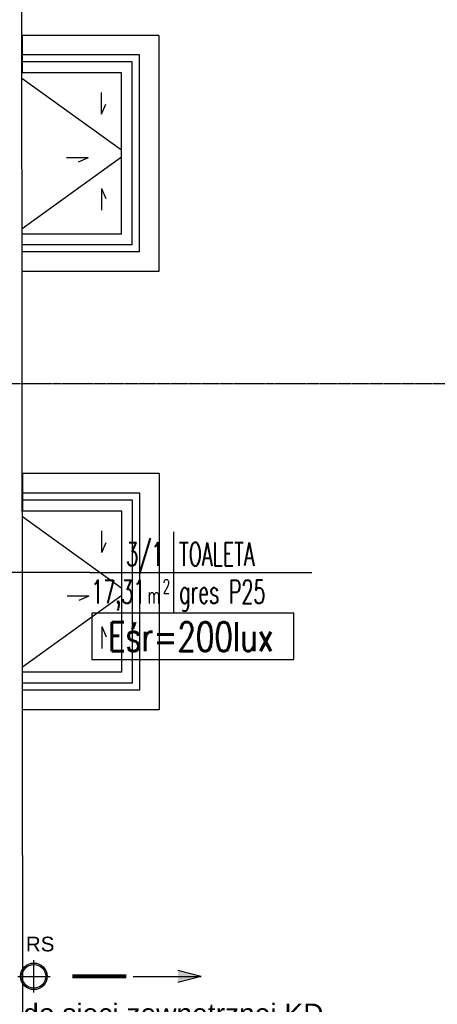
# Model space of a CAD drawing. Header units: inches. Extents: x -281236 to -70395, y 38777 to 102341.
# Tile 80 of 244: x -141582 to -141291, y 48555 to 49239. Entities that reach past the tile are written whole.
import ezdxf
from ezdxf.enums import TextEntityAlignment as Align

# ---------------------------------------------------------------- set-up
doc = ezdxf.new("R2010")
doc.units = ezdxf.units.IN
doc.header["$MEASUREMENT"] = 0
doc.linetypes.add('CENTER', pattern=[2, 1.25, -0.25, 0.25, -0.25])
doc.layers.get('0').update_dxf_attribs({"color": 101})
for name, color, linetype in [('Cieniutko', 8, 'Continuous'), ('cokół_widok', 255, 'Continuous'), ('E-90', 6, 'Continuous'), ('E-OPIS-POM', 6, 'Continuous'), ('E35', 6, 'Continuous'), ('Ele-balustrada', 64, 'Continuous'), ('Ins-wod', 152, 'Continuous'), ('Ins-wod-opis', 155, 'Continuous'), ('Mkd-odpływy', 7, 'Continuous'), ('Os-osie glowne', 8, 'CENTER'), ('studzienki_widok', 52, 'Continuous')]:
    doc.layers.add(name, color=color, linetype=linetype)
doc.styles.add('KA wymiar', font='romans.shx', dxfattribs={"width": 0.6})
doc.styles.add('ROMANS', font='romans', dxfattribs={"width": 0.85})
doc.styles.add('TYTUL2', font='ARIAL.TTF')

# ---------------------------------------------------------------- blocks, each defined once
blk = doc.blocks.new('pow')
for p, q in [((0, 0.523), (0, -0.523)), ((-1.075, 0), (1.78, 0))]:
    blk.add_line(p, q)
at = {"style": 'KA wymiar', "width": 0.6}
for s, height, p in [('2', 0.18, (-0.139, -0.27)), ('m', 0.21, (-0.333, -0.401))]:
    blk.add_text(s, height=height, dxfattribs=at).set_placement(p)
for tag, p in [('01', (-0.131, 0.084)), ('000.00', (-0.364, -0.401))]:
    blk.add_attdef(tag, text='', height=0.3, dxfattribs=at).set_placement(p, align=Align.RIGHT)
for tag, p in [('POMIESZCZENIE', (0.071, 0.084)), ('POSADZKA', (0.071, -0.401))]:
    blk.add_attdef(tag, p, '', height=0.3, dxfattribs=at)
blk = doc.blocks.new('rura_spustowa')
at = {"layer": 'Ins-wod', "linetype": 'Continuous'}
for p, q in [((0, -11.25), (0, 11.25)), ((-11.25, 0), (11.25, 0))]:
    blk.add_line(p, q, dxfattribs=at)
at = {"layer": 'Ins-wod', "linetype": 'Continuous', "ltscale": 25}
for radius in [9.25, 8.25]:
    blk.add_circle((0, 0), radius, dxfattribs=at)
blk = doc.blocks.new('st_mała')
at = {"layer": 'Ele-balustrada'}
for p, q in [((81.5, -13.5), (0, -13.5)), ((81.5, -150.5), (81.5, -13.5)), ((76.5, -18.5), (0, -18.5)), ((76.5, -145.5), (76.5, -18.5)), ((76.5, -145.5), (0, -145.5)), ((81.5, -150.5), (0, -150.5))]:
    blk.add_line(p, q, dxfattribs=at)
at = {"layer": 'studzienki_widok'}
for p, q in [((95, 0), (0, 0)), ((0, 0), (0, -26)), ((95, 0), (95, -164)), ((69, -26), (0, -26)), ((69, -138), (69, -26)), ((69, -138), (0, -138)), ((0, -164), (0, -138)), ((95, -164), (0, -164)), ((95, -164), (69, -164))]:
    blk.add_line(p, q, dxfattribs=at)
blk = doc.blocks.new('_vxkdjhgkljhkgjhk')
for q in [(14, 6), (30.2, 0)]:
    blk.add_line((0, 0), q)

msp = doc.modelspace()

# ---------------------------------------------------------------- hatches: boundary and pattern name
at = {"layer": 'Ins-wod'}
msp.add_hatch(color=256, dxfattribs=at).paths.add_polyline_path([(-141471.71, 48579.05), (-141471.71, 48570.71), (-141455.67, 48574.88)])

# ---------------------------------------------------------------- linework, layer by layer
at = {"layer": 'Cieniutko', "linetype": 'Continuous'}
for p, q in [((-141580.11, 49198.86), (-141510.99, 49149.03)), ((-141580, 49094.27), (-141510.99, 49144.03)), ((-141579.81, 48894.41), (-141510.7, 48844.58)), ((-141579.71, 48789.82), (-141510.7, 48839.58))]:
    msp.add_line(p, q, dxfattribs=at)
at = {"layer": 'cokół_widok'}
msp.add_line((-141579.41, 48482.14), (-141581.12, 50243.82), dxfattribs=at)
at = {"layer": 'E35'}
msp.add_line((-141532.85, 48855.5), (-141674.33, 48855.5), dxfattribs=at)
at = {"layer": 'E35', "linetype": 'Continuous', "ltscale": 0.3}
msp.add_lwpolyline([(-141531.42, 48794.98), (-141391.09, 48794.98), (-141391.09, 48827.26), (-141531.42, 48827.26)], close=True, dxfattribs=at)
at = {"layer": 'Ins-wod'}
for p, q in [((-141502.9, 48574.88), (-141455.67, 48574.88)), ((-141455.67, 48574.88), (-141471.71, 48579.05)), ((-141455.67, 48574.88), (-141471.71, 48570.71))]:
    msp.add_line(p, q, dxfattribs=at)
at = {"layer": 'Mkd-odpływy', "const_width": 3}
msp.add_lwpolyline([(-141545.02, 48574.88), (-141507.67, 48574.88)], dxfattribs=at)
at = {"layer": 'Os-osie glowne'}
msp.add_lwpolyline([(-143318.47, 48986.7), (-138010.88, 48986.7)], dxfattribs=at)

# ---------------------------------------------------------------- block references
for p in [(-141579.99, 49228.53), (-141579.7, 48924.08)]:
    msp.add_blockref('st_mała', p)
at = {"layer": 'Cieniutko', "linetype": 'Continuous', "yscale": 0.5, "zscale": 0.5}
for p, xscale, rotation in [((-141524.8, 49173.75), -0.5, 270), ((-141533.97, 49143.4), 0.5, 180), ((-141524.8, 49122.24), 0.5, 270), ((-141524.51, 48869.31), -0.5, 270), ((-141533.67, 48838.95), 0.5, 180), ((-141524.51, 48817.79), 0.5, 270)]:
    msp.add_blockref('_vxkdjhgkljhkgjhk', p, dxfattribs=dict(at, xscale=xscale, rotation=rotation))
at = {"layer": 'E-OPIS-POM', "xscale": 54, "yscale": 54, "zscale": 54}
msp.add_blockref('pow', (-141474.78, 48855.5), dxfattribs=at).add_auto_attribs({'000.00': '17,31', '01': '3/1', 'POMIESZCZENIE': 'TOALETA', 'POSADZKA': 'gres P25'})
at = {"layer": 'Ins-wod'}
msp.add_blockref('rura_spustowa', (-141571.79, 48574.88), dxfattribs=at)

# ---------------------------------------------------------------- texts
at = {"layer": 'E-90', "style": 'ROMANS', "width": 0.75}
msp.add_text('Eśr=200lux', height=20, rotation=360, dxfattribs=at).set_placement((-141462.76, 48810.83), align=Align.MIDDLE)
at = {"layer": 'Ins-wod', "style": 'TYTUL2'}
msp.add_text('do sieci zewnętrznej KD', height=14, dxfattribs=at).set_placement((-141579.22, 48541.95, 0))
at = {"layer": 'Ins-wod-opis', "style": 'TYTUL2'}
msp.add_text('RS', height=10.212, dxfattribs=at).set_placement((-141567.44, 48597.32), align=Align.MIDDLE)

doc.saveas('drawing.dxf')
